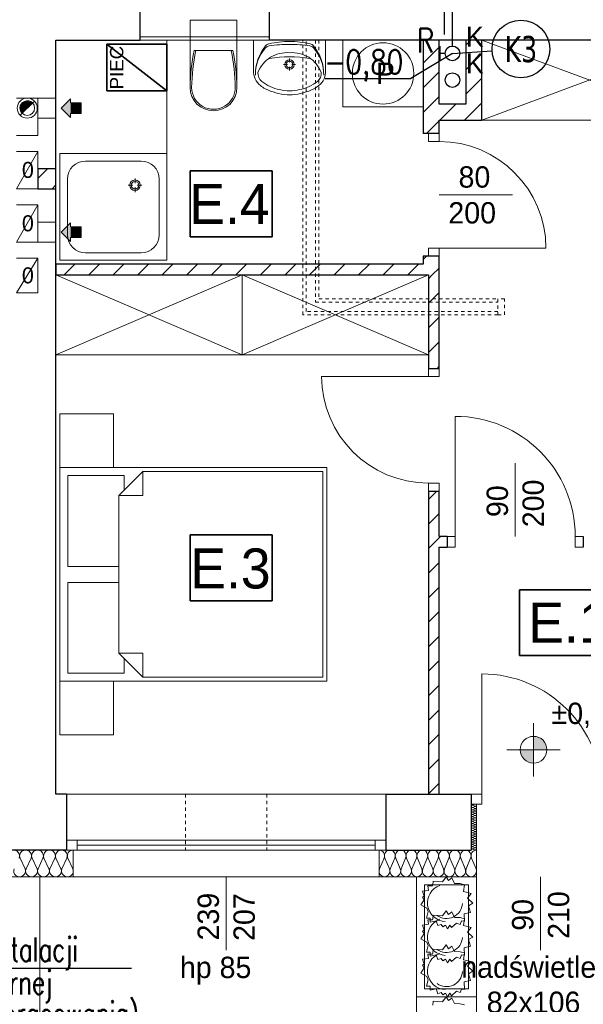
# Model space of a CAD drawing. Extents: x -220312 to -8310, y -91840 to 81907.
# Tile 99 of 128: x -120024 to -115802, y -11171 to -3792. Entities that reach past the tile are written whole.
import ezdxf
from ezdxf.enums import TextEntityAlignment as Align

# ---------------------------------------------------------------- set-up
doc = ezdxf.new("R2010")
doc.units = 0
doc.header["$MEASUREMENT"] = 0
doc.set_wipeout_variables(frame=1)
doc.linetypes.add('Hidden Line', pattern=[50, 25, -25])
doc.linetypes.add('Krawędzie ukryte', pattern=[150, 100, -50])
for name, color, linetype in [('#kan_san-op', 34, 'Continuous'), ('#opisy', 252, 'Continuous'), ('_opis', 3, 'Continuous')]:
    doc.layers.add(name, color=color, linetype=linetype)
for name, color, linetype, lineweight, true_color in [('Arch drzwi_Nr_Pióra__4', 7, 'Continuous', 9, 0x029e21), ('Arch obudowy GK_Nr_Pióra__9', 7, 'Continuous', 13, 0x3dad99), ('Arch ocieplenie_Nr_Pióra__22', 7, 'Continuous', 9, 0x7f7f7f), ('Arch okna_Nr_Pióra__4', 7, 'Continuous', 9, 0x029e21), ('arch wypelnienia_Nr_Pióra__89', 7, 'Continuous', 20, 0x71cebe), ('Arch wyposarzenie_Nr_Pióra__4', 7, 'Continuous', 9, 0x029e21), ('Arch wyposarzenie_Nr_Pióra__9', 7, 'Continuous', 13, 0x3dad99), ('Arch wyposazenie_Nr_Pióra__9', 7, 'Continuous', 13, 0x3dad99)]:
    doc.layers.add(name, color=color, linetype=linetype, lineweight=lineweight, true_color=true_color)
for name, color, linetype, lineweight in [('Arch IS_Nr_Pióra__52', 34, 'Continuous', 25), ('Arch kominy_Nr_Pióra__1', 7, 'Continuous', 25), ('Arch kominy_Nr_Pióra__10', 134, 'Continuous', 18), ('Arch kominy_Nr_Pióra__21', 7, 'Continuous', 9), ('Arch opisy_Nr_Pióra__21', 7, 'Continuous', 9), ('Arch schody_Nr_Pióra__21', 7, 'Continuous', 9), ('Arch wyburzenia_Nr_Pióra__46', 5, 'Continuous', 13), ('arch wypelnienia_Nr_Pióra__21', 7, 'Continuous', 9), ('Arch wyposazenie_Nr_Pióra__26', 5, 'Continuous', 35), ('Arch ściany nośne_Nr_Pióra__21', 7, 'Continuous', 9), ('Arch ściany nośne_Nr_Pióra__27', 7, 'Continuous', 30), ('Drzwi ArchiCAD_Nr_Pióra__27', 7, 'Continuous', 30), ('Drzwi ArchiCAD_Nr_Pióra__5', 7, 'Continuous', 13), ('INWENT OPISY_Nr_Pióra__52', 34, 'Continuous', 25), ('INWENT RZĘDNE_Nr_Pióra__21', 7, 'Continuous', 9), ('INWENT. DRZWI_Nr_Pióra__101', 8, 'Continuous', 13), ('INWENT.ŚCIANY_Nr_Pióra__1', 7, 'Continuous', 25), ('INWENT.ŚCIANY_Nr_Pióra__101', 8, 'Continuous', 13), ('Istniejące kominy_Nr_Pióra__5', 7, 'Continuous', 13), ('Istniejące stropy_Nr_Pióra__5', 7, 'Continuous', 13), ('PODKŁAD', 252, 'Continuous', 35)]:
    doc.layers.add(name, color=color, linetype=linetype, lineweight=lineweight)
doc.styles.add('GENERATED_STYLE_2', font='txt')
doc.styles.add('GENERATED_STYLE_4', font='txt')
doc.styles.add('GENERATED_STYLE_6', font='txt')
doc.styles.add('GENERATED_STYLE_8', font='arial.ttf')
doc.styles.add('GLOWNE', font='verdana.ttf')
doc.styles.add('ROMANS', font='romans.shx', dxfattribs={"width": 0.85, "height": 0.11})
pattern_1 = [(45, (0, 0), (-91.92388, 91.92388), [])]

# ---------------------------------------------------------------- blocks, each defined once
blk = doc.blocks.new('parter')
at = {"layer": 'Arch ściany nośne_Nr_Pióra__21', "linetype": 'Continuous'}
h = blk.add_hatch(dxfattribs=at)
h.set_pattern_fill('Common_Brick', color=252, style=0, pattern_type=2)
h.set_pattern_definition(pattern_1)
h.paths.add_polyline_path([(-178552.4, -4425.1), (-178552.4, -3945.1), (-178672.4, -3945.1), (-178672.4, -4545.1)], flags=0)
h = blk.add_hatch(dxfattribs=at)
h.set_pattern_fill('Common_Brick', color=252, style=0, pattern_type=2)
h.set_pattern_definition(pattern_1)
h.paths.add_polyline_path([(-178232.4, -4545.1), (-178232.4, -3945.1), (-178352.4, -3945.1), (-178352.4, -4425.1)], flags=0)
h = blk.add_hatch(dxfattribs=at)
h.set_pattern_fill('Common_Brick', color=252, style=0, pattern_type=2)
h.set_pattern_definition(pattern_1)
h.paths.add_polyline_path([(-178672.4, -4545.1), (-178232.4, -4545.1), (-178352.4, -4425.1), (-178552.4, -4425.1)], flags=0)
h = blk.add_hatch(dxfattribs=at)
h.set_pattern_fill('Common_Brick', color=252, style=0, pattern_type=2)
h.set_pattern_definition(pattern_1)
h.paths.add_polyline_path([(-178552.4, -4545.1), (-178672.4, -4545.1), (-178672.4, -4645.1), (-178632.4, -4645.1), (-178552.4, -4645.1)], flags=0)
h = blk.add_hatch(dxfattribs=at)
h.set_pattern_fill('Common_Brick', color=252, style=0, pattern_type=2)
h.set_pattern_definition(pattern_1)
h.paths.add_polyline_path([(-181422.4, -5060.1), (-181422.4, -4910.1), (-181557.4, -4910.1), (-181557.4, -5060.1)], flags=0)
h = blk.add_hatch(dxfattribs=at)
h.set_pattern_fill('Common_Brick', color=252, style=0, pattern_type=2)
h.set_pattern_definition(pattern_1)
h.paths.add_polyline_path([(-178672.4, -5705.1), (-178552.4, -5705.1), (-178552.4, -5565.1), (-178632.4, -5565.1), (-178672.4, -5565.1)], flags=0)
h = blk.add_hatch(dxfattribs=at)
h.set_pattern_fill('Common_Brick', color=252, style=0, pattern_type=2)
h.set_pattern_definition(pattern_1)
h.paths.add_polyline_path([(-178672.4, -5625.1), (-181422.4, -5625.1), (-181422.4, -5705.1), (-178672.4, -5705.1)], flags=0)
h = blk.add_hatch(dxfattribs=at)
h.set_pattern_fill('Common_Brick', color=252, style=0, pattern_type=2)
h.set_pattern_definition(pattern_1)
h.paths.add_polyline_path([(-178552.4, -5705.1), (-178632.4, -5705.1), (-178632.4, -6405.1), (-178552.4, -6405.1)], flags=0)
h = blk.add_hatch(dxfattribs=at)
h.set_pattern_fill('Common_Brick', color=252, style=0, pattern_type=2)
h.set_pattern_definition(pattern_1)
h.paths.add_polyline_path([(-178632.4, -7325.1), (-178632.4, -9595.1), (-178552.4, -9595.1), (-178552.4, -7325.1)], flags=0)
h = blk.add_hatch(dxfattribs=at)
h.set_pattern_fill('Common_Brick', color=252, style=0, pattern_type=2)
h.set_pattern_definition(pattern_1)
h.paths.add_polyline_path([(-178552.4, -7745.1), (-178492.4, -7745.1), (-178492.4, -7665.1), (-178552.4, -7665.1)], flags=0)
at = {"layer": 'INWENT RZĘDNE_Nr_Pióra__21', "linetype": 'Continuous'}
for points in [[(-177844.8, -9263), (-177744.8, -9263), (-177752.4, -9224.7), (-177774.1, -9192.3), (-177806.6, -9170.6), (-177844.8, -9163)], [(-177844.8, -9263), (-177944.8, -9263), (-177937.2, -9301.2), (-177915.5, -9333.7), (-177883.1, -9355.3), (-177844.8, -9363)]]:
    blk.add_hatch(color=252, dxfattribs=at).paths.add_polyline_path(points, flags=0)
at = {"color": 252}
for p, q in [((-180417.4, -5419.8), (-180417.4, -4925.7)), ((-180417.4, -4925.7), (-179801.8, -4925.7)), ((-179801.8, -4925.7), (-179801.8, -5419.8)), ((-179801.8, -5419.8), (-180417.4, -5419.8)), ((-180417.4, -8146.6), (-180417.4, -7652.5)), ((-180417.4, -7652.5), (-179801.8, -7652.5)), ((-179801.8, -7652.5), (-179801.8, -8146.6)), ((-177950.3, -8557.8), (-177950.3, -8063.7)), ((-177950.3, -8063.7), (-177334.8, -8063.7)), ((-179801.8, -8146.6), (-180417.4, -8146.6)), ((-177334.8, -8557.8), (-177950.3, -8557.8))]:
    blk.add_line(p, q, dxfattribs=at)
at = {"layer": 'Arch IS_Nr_Pióra__52', "color": 252, "linetype": 'Continuous'}
for centre in [(-178452.4, -4045.1), (-178452.4, -4245.1)]:
    blk.add_circle(centre, 55, dxfattribs=at)
at = {"layer": 'Arch kominy_Nr_Pióra__1', "color": 252, "linetype": 'Continuous'}
for points in [[(-181312.4, -4525.1), (-181382.4, -4455.1), (-181312.4, -4385.1)], [(-181232.4, -4495.1), (-181312.4, -4415.1), (-181232.4, -4415.1)], [(-181312.4, -4495.1), (-181312.4, -4415.1), (-181232.4, -4495.1)], [(-181312.4, -5455.1), (-181382.4, -5385.1), (-181312.4, -5315.1)], [(-181232.4, -5425.1), (-181312.4, -5345.1), (-181232.4, -5345.1)], [(-181312.4, -5425.1), (-181312.4, -5345.1), (-181232.4, -5425.1)]]:
    blk.add_solid(points, dxfattribs=at)
at = {"layer": 'Arch kominy_Nr_Pióra__21', "color": 252, "linetype": 'Continuous'}
for p, q in [((-181584.3, -4402.1), (-181690.4, -4508.2)), ((-181557.4, -4380.1), (-181422.4, -4380.1)), ((-181422.4, -4380.1), (-181422.4, -4530.1)), ((-181312.4, -4385.1), (-181382.4, -4455.1)), ((-181312.4, -4415.1), (-181312.4, -4385.1)), ((-181232.4, -4415.1), (-181312.4, -4415.1)), ((-181232.4, -4415.1), (-181232.4, -4495.1)), ((-181382.4, -4455.1), (-181312.4, -4525.1)), ((-181232.4, -4495.1), (-181312.4, -4495.1)), ((-181312.4, -4495.1), (-181312.4, -4525.1)), ((-181557.4, -4530.1), (-181422.4, -4530.1)), ((-181557.4, -5310.1), (-181422.4, -5310.1)), ((-181422.4, -5310.1), (-181422.4, -5460.1)), ((-181312.4, -5315.1), (-181382.4, -5385.1)), ((-181382.4, -5385.1), (-181312.4, -5455.1)), ((-181312.4, -5345.1), (-181312.4, -5315.1)), ((-181232.4, -5345.1), (-181312.4, -5345.1)), ((-181232.4, -5345.1), (-181232.4, -5425.1)), ((-181232.4, -5425.1), (-181312.4, -5425.1)), ((-181312.4, -5425.1), (-181312.4, -5455.1)), ((-181557.4, -5460.1), (-181422.4, -5460.1))]:
    blk.add_line(p, q, dxfattribs=at)
for radius in [75, 55]:
    blk.add_circle((-181637.4, -4455.1), radius, dxfattribs=at)
at = {"layer": 'Arch obudowy GK_Nr_Pióra__9', "color": 252, "linetype": 'Continuous'}
for p, q in [((-179822.4, -3920.1), (-180792.4, -3920.1)), ((-180792.4, -3945.1), (-179822.4, -3945.1))]:
    blk.add_line(p, q, dxfattribs=at)
at = {"layer": 'Arch ocieplenie_Nr_Pióra__22', "color": 252, "linetype": 'Continuous'}
for p, q in [((-178284.3, -9670.9), (-178300.5, -9678)), ((-178300.5, -9679.5), (-178284.3, -9686.7)), ((-178284.3, -9688.1), (-178300.5, -9695.3)), ((-178300.5, -9696.7), (-178284.3, -9703.9)), ((-178284.3, -9705.4), (-178300.5, -9712.5)), ((-178300.5, -9714), (-178284.3, -9721.2)), ((-178284.3, -9722.6), (-178300.5, -9729.8)), ((-178300.5, -9731.2), (-178284.3, -9738.4)), ((-178284.3, -9739.9), (-178300.5, -9747)), ((-178300.5, -9748.5), (-178284.3, -9755.7)), ((-178284.3, -9757.1), (-178300.5, -9764.3)), ((-178300.5, -9765.7), (-178284.3, -9772.9)), ((-178284.3, -9774.4), (-178300.5, -9781.5)), ((-178300.5, -9783), (-178284.3, -9790.2)), ((-178284.3, -9791.6), (-178300.5, -9798.8)), ((-178300.5, -9800.2), (-178284.3, -9807.4)), ((-178284.3, -9808.9), (-178300.5, -9816)), ((-178300.5, -9817.5), (-178284.3, -9824.7)), ((-178284.3, -9826.1), (-178300.5, -9833.3)), ((-178300.5, -9834.7), (-178284.3, -9841.9)), ((-178284.3, -9843.4), (-178300.5, -9850.5)), ((-178300.5, -9852), (-178284.3, -9859.2)), ((-178284.3, -9860.6), (-178300.5, -9867.8)), ((-178300.5, -9869.2), (-178284.3, -9876.4)), ((-178284.3, -9877.9), (-178300.5, -9885)), ((-178300.5, -9886.5), (-178284.3, -9893.7)), ((-178284.3, -9895.1), (-178300.5, -9902.3)), ((-178300.5, -9903.7), (-178284.3, -9910.9)), ((-178284.3, -9912.4), (-178300.5, -9919.5)), ((-178300.5, -9921), (-178284.3, -9928.2)), ((-178284.3, -9929.6), (-178300.5, -9936.8)), ((-178300.5, -9938.2), (-178284.3, -9945.4)), ((-178284.3, -9946.9), (-178300.5, -9954)), ((-178300.5, -9955.5), (-178284.3, -9962.7)), ((-178284.3, -9964.1), (-178300.5, -9971.3)), ((-178300.5, -9972.7), (-178284.3, -9979.9)), ((-178284.3, -9981.4), (-178300.5, -9988.5)), ((-178300.5, -9990), (-178284.3, -9997.2)), ((-178284.3, -9998.6), (-178300.5, -10005.8)), ((-178300.5, -10007.2), (-178284.3, -10014.4)), ((-181690.8, -10074.7), (-181653.6, -10155.6)), ((-181646.1, -10155.6), (-181608.9, -10074.7)), ((-181601.4, -10074.7), (-181564.3, -10155.6)), ((-181556.8, -10155.6), (-181519.6, -10074.7)), ((-181512.1, -10074.7), (-181474.9, -10155.6)), ((-181467.4, -10155.6), (-181430.2, -10074.7)), ((-181422.7, -10074.7), (-181385.5, -10155.6)), ((-181378, -10155.6), (-181340.8, -10074.7)), ((-181333.3, -10074.7), (-181296.1, -10155.6)), ((-178999, -10155.6), (-178965.2, -10074.7)), ((-178958.4, -10074.7), (-178924.7, -10155.6)), ((-178917.9, -10155.6), (-178884.1, -10074.7)), ((-178877.3, -10074.7), (-178843.6, -10155.6)), ((-178836.8, -10155.6), (-178803, -10074.7)), ((-178796.2, -10074.7), (-178762.5, -10155.6)), ((-178755.6, -10155.6), (-178721.9, -10074.7)), ((-178715.1, -10074.7), (-178681.3, -10155.6)), ((-178674.5, -10155.6), (-178640.8, -10074.7)), ((-178634, -10074.7), (-178600.2, -10155.6)), ((-178593.4, -10155.6), (-178559.7, -10074.7)), ((-178552.9, -10074.7), (-178519.1, -10155.6)), ((-178512.3, -10155.6), (-178478.6, -10074.7)), ((-178471.8, -10074.7), (-178438, -10155.6)), ((-178431.2, -10155.6), (-178397.5, -10074.7)), ((-178390.6, -10074.7), (-178356.9, -10155.6)), ((-178350.1, -10155.6), (-178316.3, -10074.7)), ((-178309.5, -10074.7), (-178275.8, -10155.6))]:
    blk.add_line(p, q, dxfattribs=at)
for centre, major_axis, ratio, start_param, end_param in [((-178303.9, -9687.4), (0, -8.62), 0.98635, 2.7288, 6.695979), ((-178303.9, -9704.6), (0, -8.62), 0.98635, 2.7288, 6.695979), ((-178303.9, -9721.9), (0, -8.62), 0.98635, 2.7288, 6.695979), ((-178303.9, -9739.1), (0, -8.62), 0.98635, 2.7288, 6.695979), ((-178303.9, -9670.1), (0, -8.62), 0.98635, 4.712389, 6.695979), ((-178280.9, -9678.8), (0, -8.62), 0.98635, 5.870392, 9.837571), ((-178280.9, -9696), (0, -8.62), 0.98635, 5.870392, 9.837571), ((-178280.9, -9713.3), (0, -8.62), 0.98635, 5.870392, 9.837571), ((-178280.9, -9730.5), (0, -8.62), 0.98635, 5.870392, 9.837571), ((-178280.9, -9747.8), (0, -8.62), 0.98635, 5.870392, 9.837571), ((-178303.9, -9756.4), (0, -8.62), 0.98635, 2.7288, 6.695979), ((-178303.9, -9773.6), (0, -8.62), 0.98635, 2.7288, 6.695979), ((-178303.9, -9790.9), (0, -8.62), 0.98635, 2.7288, 6.695979), ((-178303.9, -9808.1), (0, -8.62), 0.98635, 2.7288, 6.695979), ((-178280.9, -9765), (0, -8.62), 0.98635, 5.870392, 9.837571), ((-178280.9, -9782.3), (0, -8.62), 0.98635, 5.870392, 9.837571), ((-178280.9, -9799.5), (0, -8.62), 0.98635, 5.870392, 9.837571), ((-178280.9, -9816.8), (0, -8.62), 0.98635, 5.870392, 9.837571), ((-178303.9, -9825.4), (0, -8.62), 0.98635, 2.7288, 6.695979), ((-178303.9, -9842.6), (0, -8.62), 0.98635, 2.7288, 6.695979), ((-178303.9, -9859.9), (0, -8.62), 0.98635, 2.7288, 6.695979), ((-178303.9, -9877.1), (0, -8.62), 0.98635, 2.7288, 6.695979), ((-178303.9, -9894.4), (0, -8.62), 0.98635, 2.7288, 6.695979), ((-178280.9, -9834), (0, -8.62), 0.98635, 5.870392, 9.837571), ((-178280.9, -9851.3), (0, -8.62), 0.98635, 5.870392, 9.837571), ((-178280.9, -9868.5), (0, -8.62), 0.98635, 5.870392, 9.837571), ((-178280.9, -9885.8), (0, -8.62), 0.98635, 5.870392, 9.837571), ((-178303.9, -9911.6), (0, -8.62), 0.98635, 2.7288, 6.695979), ((-178303.9, -9928.9), (0, -8.62), 0.98635, 2.7288, 6.695979), ((-178303.9, -9946.1), (0, -8.62), 0.98635, 2.7288, 6.695979), ((-178303.9, -9963.4), (0, -8.62), 0.98635, 2.7288, 6.695979), ((-178280.9, -9903), (0, -8.62), 0.98635, 5.870392, 9.837571), ((-178280.9, -9920.3), (0, -8.62), 0.98635, 5.870392, 9.837571), ((-178280.9, -9937.5), (0, -8.62), 0.98635, 5.870392, 9.837571), ((-178280.9, -9954.8), (0, -8.62), 0.98635, 5.870392, 9.837571), ((-181739.3, -10057.7), (44.7, 0), 0.951846, 5.870392, 9.837571), ((-181649.9, -10057.7), (44.7, 0), 0.951846, 5.870392, 9.837571), ((-181560.5, -10057.7), (44.7, 0), 0.951846, 5.870392, 9.837571), ((-181471.1, -10057.7), (44.7, 0), 0.951846, 5.870392, 9.837571), ((-181381.8, -10057.7), (44.7, 0), 0.951846, 5.870392, 9.837571), ((-181292.4, -10057.7), (44.7, 0), 0.951846, 1.570796, 3.554385), ((-179002.4, -10057.7), (0, 42.5), 0.953449, 4.299596, 6.283185), ((-178921.3, -10057.7), (0, 42.5), 0.953449, 4.299595, 8.266774), ((-178840.2, -10057.7), (0, 42.5), 0.953449, 4.299595, 8.266774), ((-178759, -10057.7), (0, 42.5), 0.953449, 4.299595, 8.266774), ((-178677.9, -10057.7), (0, 42.5), 0.953449, 4.299595, 8.266774), ((-178596.8, -10057.7), (0, 42.5), 0.953449, 4.299595, 8.266774), ((-178515.7, -10057.7), (0, 42.5), 0.953449, 4.299595, 8.266774), ((-178434.6, -10057.7), (0, 42.5), 0.953449, 4.299595, 8.266774), ((-178353.5, -10057.7), (0, 42.5), 0.953449, 4.299595, 8.266774), ((-178272.4, -10057.7), (0, 42.5), 0.953449, 0, 1.983589), ((-178303.9, -9980.6), (0, -8.62), 0.98635, 2.7288, 6.695979), ((-178303.9, -9997.9), (0, -8.62), 0.98635, 2.7288, 6.695979), ((-178303.9, -10015.1), (0, -8.62), 0.98635, 2.7288, 4.712389), ((-178280.9, -9972), (0, -8.62), 0.98635, 5.870392, 9.837571), ((-178280.9, -9989.3), (0, -8.62), 0.98635, 5.870392, 9.837571), ((-178280.9, -10006.5), (0, -8.62), 0.98635, 5.870392, 9.837571), ((-181694.6, -10172.6), (44.7, 0), 0.951846, 2.728799, 6.695979), ((-181605.2, -10172.6), (44.7, 0), 0.951846, 2.728799, 6.695979), ((-181515.8, -10172.6), (44.7, 0), 0.951846, 2.728799, 6.695979), ((-181426.4, -10172.6), (44.7, 0), 0.951846, 2.728799, 6.695979), ((-181337.1, -10172.6), (44.7, 0), 0.951846, 2.728799, 6.695979), ((-178961.8, -10172.6), (0, 42.5), 0.953449, 1.158003, 5.125183), ((-178880.7, -10172.6), (0, 42.5), 0.953449, 1.158003, 5.125183), ((-178799.6, -10172.6), (0, 42.5), 0.953449, 1.158003, 5.125183), ((-178718.5, -10172.6), (0, 42.5), 0.953449, 1.158003, 5.125183), ((-178637.4, -10172.6), (0, 42.5), 0.953449, 1.158003, 5.125183), ((-178556.3, -10172.6), (0, 42.5), 0.953449, 1.158003, 5.125183), ((-178475.2, -10172.6), (0, 42.5), 0.953449, 1.158003, 5.125183), ((-178394, -10172.6), (0, 42.5), 0.953449, 1.158003, 5.125183), ((-178312.9, -10172.6), (0, 42.5), 0.953449, 1.158003, 5.125183)]:
    blk.add_ellipse(centre, major_axis=major_axis, ratio=ratio, start_param=start_param, end_param=end_param, dxfattribs=at)
at = {"layer": 'Arch okna_Nr_Pióra__4', "color": 252, "linetype": 'Continuous'}
for p, q in [((-178002.4, -5105.1), (-178552.4, -5105.1)), ((-177982.4, -7665.1), (-177982.4, -7115.1)), ((-178232.4, -9595.1), (-178232.4, -8695.1)), ((-181342.4, -9595.1), (-178952.4, -9595.1)), ((-178312.4, -9595.1), (-178232.4, -9595.1)), ((-178232.4, -9595.1), (-178232.4, -9670.1)), ((-178312.4, -9670.1), (-178232.4, -9670.1)), ((-181342.4, -9940.1), (-178952.4, -9940.1)), ((-181262.4, -9940.1), (-181262.4, -10015.1)), ((-179032.4, -9940.1), (-179032.4, -10015.1)), ((-181342.4, -10015.1), (-178952.4, -10015.1)), ((-181262.4, -9977.6), (-179032.4, -9977.6)), ((-181292.4, -10215.1), (-179002.4, -10215.1)), ((-180147.4, -10215.1), (-180147.4, -10765.1)), ((-177792.4, -10215.1), (-177792.4, -10765.1))]:
    blk.add_line(p, q, dxfattribs=at)
blk.add_arc((-178232.4, -9595.1), 900, 0, 90, dxfattribs=at)
at = {"layer": 'Arch opisy_Nr_Pióra__21', "color": 252, "linetype": 'Continuous'}
for p, q in [((-180417.4, -5419.8), (-180417.4, -4925.7)), ((-180417.4, -4925.7), (-179801.8, -4925.7)), ((-179801.8, -4925.7), (-179801.8, -5419.8)), ((-179801.8, -5419.8), (-180417.4, -5419.8)), ((-180417.4, -8146.6), (-180417.4, -7652.5)), ((-180417.4, -7652.5), (-179801.8, -7652.5)), ((-179801.8, -7652.5), (-179801.8, -8146.6)), ((-177950.3, -8557.8), (-177950.3, -8063.7)), ((-177950.3, -8063.7), (-177334.8, -8063.7)), ((-179801.8, -8146.6), (-180417.4, -8146.6)), ((-177334.8, -8557.8), (-177950.3, -8557.8))]:
    blk.add_line(p, q, dxfattribs=at)
at = {"layer": 'Arch schody_Nr_Pióra__21', "color": 252, "linetype": 'Continuous'}
for p, q in [((-181542.4, -10215.1), (-181542.4, -17665.1)), ((-178272.4, -10215.2), (-178722.4, -10215.2)), ((-178722.4, -10215.2), (-178722.4, -11115.2)), ((-178272.4, -11115.2), (-178272.4, -10215.2)), ((-178662.4, -10275.2), (-178662.4, -11055.2)), ((-178332.4, -10275.2), (-178662.4, -10275.2)), ((-178332.4, -11055.2), (-178332.4, -10275.2)), ((-178662.4, -11055.2), (-178332.4, -11055.2)), ((-178272.4, -11115.2), (-178722.4, -11115.2)), ((-178272.4, -11115.2), (-178722.4, -11115.2)), ((-178722.4, -11115.2), (-178722.4, -12015.2)), ((-178272.4, -12015.2), (-178272.4, -11115.2))]:
    blk.add_line(p, q, dxfattribs=at)
at = {"layer": 'Arch wyburzenia_Nr_Pióra__46', "color": 252, "linetype": 'Continuous'}
for p, q in [((-178272.4, -10215.1), (-178272.4, -9670.1)), ((-181292.4, -10215.1), (-181292.4, -10015.1)), ((-179002.4, -10015.1), (-179002.4, -10215.1)), ((-182007.4, -10215.1), (-181292.4, -10215.1)), ((-179002.4, -10215.1), (-178272.4, -10215.1))]:
    blk.add_line(p, q, dxfattribs=at)
at = {"layer": 'arch wypelnienia_Nr_Pióra__21', "color": 252, "linetype": 'Continuous'}
blk.add_line((-181676.3, -4494), (-181598.5, -4416.3), dxfattribs=at)
for start, end in [(45, 180), (180, 225)]:
    blk.add_arc((-181637.4, -4455.1), 55, start, end, dxfattribs=at)
at = {"layer": 'arch wypelnienia_Nr_Pióra__89', "color": 252, "linetype": 'Continuous'}
for points in [[(-181676.3, -4494), (-181688.2, -4445), (-181676.3, -4416.3)], [(-181637.4, -4455.1), (-181676.3, -4416.3), (-181637.4, -4400.1)], [(-181676.3, -4494), (-181676.3, -4416.3), (-181637.4, -4455.1)], [(-181637.4, -4455.1), (-181637.4, -4400.1), (-181598.5, -4416.3)], [(-181688.2, -4476.2), (-181692.4, -4455.1), (-181688.2, -4445)], [(-181688.2, -4476.2), (-181688.2, -4445), (-181676.3, -4494)]]:
    blk.add_solid(points, dxfattribs=at)
at = {"layer": 'Arch wyposarzenie_Nr_Pióra__4', "color": 252, "linetype": 'Continuous'}
for p, q in [((-178600.5, -10276.7), (-178596.5, -10247.6)), ((-178596.5, -10247.6), (-178526.3, -10253.3)), ((-178526.3, -10253.3), (-178498.5, -10215.2)), ((-178498.5, -10215.2), (-178481.8, -10243.5)), ((-178481.8, -10243.5), (-178458.2, -10224)), ((-178458.2, -10224), (-178436.7, -10265.4)), ((-178676.8, -10323.2), (-178632.2, -10317.2)), ((-178664.9, -10360.6), (-178676.8, -10323.2)), ((-178637.2, -10284), (-178600.9, -10283.6)), ((-178632.2, -10317.2), (-178637.2, -10284)), ((-178600.9, -10283.6), (-178600.5, -10276.7)), ((-178436.7, -10265.4), (-178395.4, -10266.7)), ((-178395.4, -10266.7), (-178363.2, -10275.5)), ((-178363.2, -10275.5), (-178370.4, -10326.6)), ((-178370.4, -10326.6), (-178313.2, -10340)), ((-178688.3, -10426.2), (-178664.6, -10387)), ((-178677.3, -10368.2), (-178664.9, -10360.6)), ((-178664.6, -10387), (-178677.3, -10368.2)), ((-178313.2, -10340), (-178340.8, -10374.6)), ((-178340.8, -10374.6), (-178299, -10412.8)), ((-178643.6, -10451.6), (-178688.3, -10426.2)), ((-178647.3, -10524.7), (-178634.2, -10475.9)), ((-178634.2, -10475.9), (-178643.6, -10451.6)), ((-178526.3, -10507.8), (-178498.5, -10469.6)), ((-178498.5, -10469.6), (-178481.8, -10497.9)), ((-178299, -10412.8), (-178332.4, -10432)), ((-178332.4, -10432), (-178316.3, -10481.9)), ((-178618.6, -10525.4), (-178647.3, -10524.7)), ((-178637.2, -10538.4), (-178600.9, -10538.1)), ((-178632.2, -10571.6), (-178637.2, -10538.4)), ((-178619.2, -10555.2), (-178618.6, -10525.4)), ((-178574.9, -10545.4), (-178619.2, -10555.2)), ((-178600.9, -10538.1), (-178600.5, -10531.2)), ((-178600.5, -10531.2), (-178596.5, -10502.1)), ((-178596.5, -10502.1), (-178526.3, -10507.8)), ((-178563.1, -10580.7), (-178574.9, -10545.4)), ((-178481.8, -10497.9), (-178458.2, -10478.5)), ((-178458.2, -10478.5), (-178436.7, -10519.9)), ((-178436.7, -10519.9), (-178395.4, -10521.2)), ((-178385.8, -10545.9), (-178395.7, -10572.6)), ((-178395.4, -10521.2), (-178363.2, -10530)), ((-178362.6, -10549), (-178385.8, -10545.9)), ((-178363.2, -10530), (-178370.4, -10581)), ((-178316.3, -10481.9), (-178363.9, -10492.5)), ((-178363.9, -10492.5), (-178362.6, -10549)), ((-178677.3, -10622.7), (-178664.9, -10615.1)), ((-178664.6, -10641.5), (-178677.3, -10622.7)), ((-178676.8, -10577.6), (-178632.2, -10571.6)), ((-178664.9, -10615.1), (-178676.8, -10577.6)), ((-178536.5, -10572.7), (-178563.1, -10580.7)), ((-178525.4, -10590.2), (-178536.5, -10572.7)), ((-178505.2, -10577.9), (-178525.4, -10590.2)), ((-178489.7, -10604.6), (-178505.2, -10577.9)), ((-178471.6, -10577.7), (-178489.7, -10604.6)), ((-178458.6, -10596.5), (-178471.6, -10577.7)), ((-178422.4, -10563.2), (-178458.6, -10596.5)), ((-178395.7, -10572.6), (-178422.4, -10563.2)), ((-178370.4, -10581), (-178313.2, -10594.4)), ((-178313.2, -10594.4), (-178340.8, -10629.1)), ((-178688.3, -10680.6), (-178664.6, -10641.5)), ((-178643.6, -10706), (-178688.3, -10680.6)), ((-178340.8, -10629.1), (-178299, -10667.3)), ((-178299, -10667.3), (-178332.4, -10686.4)), ((-178332.4, -10686.4), (-178316.3, -10736.3)), ((-178647.3, -10779.2), (-178634.2, -10730.4)), ((-178634.2, -10730.4), (-178643.6, -10706)), ((-178600.5, -10787.3), (-178596.5, -10758.1)), ((-178596.5, -10758.1), (-178526.3, -10763.9)), ((-178526.3, -10763.9), (-178498.5, -10725.7)), ((-178498.5, -10725.7), (-178481.8, -10754)), ((-178481.8, -10754), (-178458.2, -10734.5)), ((-178458.2, -10734.5), (-178436.7, -10776)), ((-178316.3, -10736.3), (-178363.9, -10746.9)), ((-178363.9, -10746.9), (-178362.6, -10803.4)), ((-178676.8, -10833.7), (-178632.2, -10827.7)), ((-178664.9, -10871.2), (-178676.8, -10833.7)), ((-178618.6, -10779.9), (-178647.3, -10779.2)), ((-178637.2, -10794.5), (-178600.9, -10794.2)), ((-178632.2, -10827.7), (-178637.2, -10794.5)), ((-178619.2, -10809.6), (-178618.6, -10779.9)), ((-178574.9, -10799.9), (-178619.2, -10809.6)), ((-178600.9, -10794.2), (-178600.5, -10787.3)), ((-178563.1, -10835.2), (-178574.9, -10799.9)), ((-178536.5, -10827.2), (-178563.1, -10835.2)), ((-178525.4, -10844.7), (-178536.5, -10827.2)), ((-178505.2, -10832.3), (-178525.4, -10844.7)), ((-178489.7, -10859.1), (-178505.2, -10832.3)), ((-178471.6, -10832.2), (-178489.7, -10859.1)), ((-178458.6, -10851), (-178471.6, -10832.2)), ((-178422.4, -10817.6), (-178458.6, -10851)), ((-178436.7, -10776), (-178395.4, -10777.3)), ((-178395.7, -10827.1), (-178422.4, -10817.6)), ((-178385.8, -10800.3), (-178395.7, -10827.1)), ((-178395.4, -10777.3), (-178363.2, -10786)), ((-178362.6, -10803.4), (-178385.8, -10800.3)), ((-178363.2, -10786), (-178370.4, -10837.1)), ((-178370.4, -10837.1), (-178313.2, -10850.5)), ((-178688.3, -10936.7), (-178664.6, -10897.6)), ((-178677.3, -10878.8), (-178664.9, -10871.2)), ((-178664.6, -10897.6), (-178677.3, -10878.8)), ((-178313.2, -10850.5), (-178340.8, -10885.2)), ((-178340.8, -10885.2), (-178299, -10923.3)), ((-178643.6, -10962.1), (-178688.3, -10936.7)), ((-178647.3, -11035.3), (-178634.2, -10986.4)), ((-178634.2, -10986.4), (-178643.6, -10962.1)), ((-178316.3, -10992.4), (-178363.9, -11003)), ((-178299, -10923.3), (-178332.4, -10942.5)), ((-178332.4, -10942.5), (-178316.3, -10992.4)), ((-178618.6, -11036), (-178647.3, -11035.3)), ((-178619.2, -11065.7), (-178618.6, -11036)), ((-178574.9, -11056), (-178619.2, -11065.7)), ((-178563.1, -11091.2), (-178574.9, -11056)), ((-178385.8, -11056.4), (-178395.7, -11083.2)), ((-178362.6, -11059.5), (-178385.8, -11056.4)), ((-178363.9, -11003), (-178362.6, -11059.5)), ((-178536.5, -11083.3), (-178563.1, -11091.2)), ((-178525.4, -11100.8), (-178536.5, -11083.3)), ((-178526.3, -11153.3), (-178498.5, -11115.2)), ((-178505.2, -11088.4), (-178525.4, -11100.8)), ((-178489.7, -11115.2), (-178505.2, -11088.4)), ((-178498.5, -11115.2), (-178481.8, -11143.5)), ((-178471.6, -11088.3), (-178489.7, -11115.2)), ((-178481.8, -11143.5), (-178458.2, -11124)), ((-178458.6, -11107.1), (-178471.6, -11088.3)), ((-178422.4, -11073.7), (-178458.6, -11107.1)), ((-178458.2, -11124), (-178436.7, -11165.4)), ((-178395.7, -11083.2), (-178422.4, -11073.7)), ((-178600.5, -11176.7), (-178596.5, -11147.6)), ((-178596.5, -11147.6), (-178526.3, -11153.3)), ((-178436.7, -11165.4), (-178395.4, -11166.7)), ((-178395.4, -11166.7), (-178363.2, -11175.5))]:
    blk.add_line(p, q, dxfattribs=at)
for centre, major_axis, start_param, end_param in [((-178497.4, -10410.7), (142.6, 0), 1.927535, 4.652962), ((-178497.4, -10410.7), (119.4, 0), 4.078423, 6.243896), ((-178497.4, -10665.2), (142.6, 0), 1.927535, 4.652962), ((-178497.4, -10665.2), (119.4, 0), 4.078423, 6.243896), ((-178497.4, -10921.2), (142.6, 0), 1.927535, 4.652962), ((-178497.4, -10921.2), (119.4, 0), 4.078423, 6.243896)]:
    blk.add_ellipse(centre, major_axis=major_axis, ratio=0.982005, start_param=start_param, end_param=end_param, dxfattribs=at)
at = {"layer": 'Arch wyposarzenie_Nr_Pióra__9', "color": 252, "linetype": 'Continuous'}
for p, q in [((-180592.4, -5595.1), (-180592.4, -3945.1)), ((-179402.5, -3945.1), (-179942.5, -3945.1)), ((-179942.5, -3945.1), (-179942.5, -4173.6)), ((-179757.6, -3945.1), (-179587.4, -3945.1)), ((-179402.5, -3945.1), (-179402.5, -4173.6)), ((-179717.9, -4128.5), (-179689.1, -4128.5)), ((-179672.4, -4083), (-179672.4, -4111.8)), ((-179655.7, -4128.5), (-179626.9, -4128.5)), ((-179672.4, -4145.1), (-179672.4, -4174)), ((-181392.4, -4795.1), (-180592.4, -4795.1)), ((-181392.4, -5595.1), (-181392.4, -4795.1)), ((-180592.4, -5595.1), (-180592.4, -4795.1)), ((-181201.1, -4851.4), (-180783.6, -4851.4)), ((-181336.1, -5403.9), (-181336.1, -4986.4)), ((-180830.2, -5017.4), (-180830.2, -4981.8)), ((-180648.6, -5403.9), (-180648.6, -4986.4)), ((-180845.7, -5033), (-180881.3, -5033)), ((-180830.2, -5084.1), (-180830.2, -5048.5)), ((-180779, -5033), (-180814.6, -5033)), ((-181392.4, -5595.1), (-180592.4, -5595.1)), ((-181201.1, -5538.9), (-180783.6, -5538.9))]:
    blk.add_line(p, q, dxfattribs=at)
for centre, radius in [((-178972.4, -4195.1), 230), ((-179672.4, -4128.5), 35), ((-179672.4, -4128.5), 25), ((-180830.2, -5033), 39.4), ((-180830.2, -5033), 28.1)]:
    blk.add_circle(centre, radius, dxfattribs=at)
for centre, radius, start, end in [((-179817.1, -4016.7), 45, 102.77149, 140.74225), ((-179677.6, -4632), 675.9, 89.56719, 102.77149), ((-179666, -5131.2), 1153.8, 90.32245, 97.90792), ((-179666.7, -4632), 675.9, 77.30598, 90.51028), ((-179677.7, -5131.3), 1153.8, 82.16955, 89.75502), ((-179528.1, -4016.5), 45, 39.33522, 77.30598), ((-179588.9, -4203.1), 339.6, 140.74225, 180.98472), ((-179623.4, -4205), 305.1, 138.60196, 180.75418), ((-179818.6, -4033), 45, 97.90792, 138.60197), ((-179691.8, -4280.1), 240.6, 85.39402, 121.05606), ((-179653.2, -4280.1), 240.6, 58.94394, 94.60598), ((-179526.6, -4032.8), 45, 41.47551, 82.16955), ((-179756, -4203.3), 339.6, 359.09275, 39.33522), ((-179721.5, -4205), 305.1, 359.32329, 41.47551), ((-179685.4, -4276.2), 240.7, 122.84422, 158.44807), ((-179672.4, -5055.9), 984.9, 81.17345, 98.82043), ((-179659.6, -4276.2), 240.7, 21.55193, 57.15578), ((-179805.3, -4179.5), 137.4, 177.54482, 231.25458), ((-179828.5, -4193.3), 80.9, 176.06939, 229.19839), ((-179516.5, -4193.3), 80.9, 310.80161, 3.93061), ((-179539.7, -4179.5), 137.4, 308.74542, 2.45518), ((-179695.9, -4027.8), 293, 230.71494, 260.00224), ((-179649.1, -4027.8), 293, 279.99776, 309.28506), ((-179758.2, -4120.6), 212.8, 231.31519, 242.84286), ((-179658.8, -3911.5), 444.2, 243.7403, 265.79476), ((-179672.5, -4008.5), 316.7, 256.43339, 283.56661), ((-179686.2, -3911.5), 444.2, 274.20524, 296.2597), ((-179586.7, -4120.6), 212.8, 297.15714, 308.68481), ((-179672.5, -4085.2), 270, 265.98758, 274.01242), ((-181201.1, -4986.4), 135, 90, 180), ((-180783.6, -4986.4), 135, 0, 90), ((-181201.1, -5403.9), 135, 180, 270), ((-180783.6, -5403.9), 135, 270, 0)]:
    blk.add_arc(centre, radius, start, end, dxfattribs=at)
at = {"layer": 'Arch wyposazenie_Nr_Pióra__26', "color": 252, "linetype": 'Continuous'}
for p, q in [((-181042.4, -3975.1), (-180592.4, -4325.1)), ((-181042.4, -3975.1), (-180592.4, -3975.1)), ((-181042.4, -4325.1), (-181042.4, -3975.1)), ((-180592.4, -3975.1), (-180592.4, -4325.1)), ((-180592.4, -4325.1), (-181042.4, -4325.1))]:
    blk.add_line(p, q, dxfattribs=at)
at = {"layer": 'Arch wyposazenie_Nr_Pióra__9', "color": 252, "linetype": 'Continuous'}
for p, q in [((-180067.4, -3795.1), (-180417.4, -3795.1)), ((-180417.4, -3945.1), (-180417.4, -3795.1)), ((-180067.4, -3945.1), (-180067.4, -3795.1)), ((-180067.4, -3945.1), (-180417.4, -3945.1)), ((-180417.4, -4301.3), (-180417.4, -3945.1)), ((-180067.4, -4301.3), (-180067.4, -3945.1)), ((-179272.4, -3945.1), (-179272.4, -4445.1)), ((-178672.4, -3945.1), (-179272.4, -3945.1)), ((-178672.4, -4445.1), (-178672.4, -3945.1)), ((-176622.4, -4545.1), (-178232.4, -3945.1)), ((-178232.4, -4545.1), (-176622.4, -3945.1)), ((-180387.2, -4022.9), (-180097.6, -4022.9)), ((-179272.4, -4445.1), (-178672.4, -4445.1)), ((-178232.4, -4545.1), (-176622.4, -4545.1)), ((-180027.4, -6305.1), (-181422.4, -5705.1)), ((-181422.4, -6305.1), (-180027.4, -5705.1)), ((-180027.4, -5705.1), (-180027.4, -6305.1)), ((-180027.4, -5705.1), (-180027.4, -6305.1)), ((-180027.4, -6305.1), (-178632.4, -5705.1)), ((-178632.4, -6305.1), (-180027.4, -5705.1)), ((-180027.4, -6305.1), (-181422.4, -6305.1)), ((-180027.4, -6305.1), (-178632.4, -6305.1)), ((-181392.4, -6745.1), (-181392.4, -7148.9)), ((-180992.4, -6745.1), (-181392.4, -6745.1)), ((-180992.4, -7148.9), (-180992.4, -6745.1)), ((-181392.4, -7148.9), (-180992.4, -7148.9)), ((-181392.4, -7148.9), (-179392.4, -7148.9)), ((-181392.4, -7148.9), (-181392.4, -8748.9)), ((-179392.4, -7148.9), (-179392.4, -8748.9)), ((-181332.4, -7208.9), (-180912.4, -7208.9)), ((-181332.4, -7888.9), (-181332.4, -7208.9)), ((-180952.4, -7358.9), (-180772.4, -7178.9)), ((-180912.4, -7208.9), (-180912.4, -7318.9)), ((-180772.4, -7178.9), (-180772.4, -7358.9)), ((-180772.4, -7178.9), (-179422.4, -7178.9)), ((-179422.4, -7178.9), (-179422.4, -7948.9)), ((-180912.4, -7318.9), (-180952.4, -7358.9)), ((-180952.4, -7358.9), (-180952.4, -7888.9)), ((-180952.4, -7948.9), (-180952.4, -7358.9)), ((-180952.4, -7358.9), (-180772.4, -7358.9)), ((-180952.4, -7888.9), (-181332.4, -7888.9)), ((-180952.4, -8538.9), (-180952.4, -7948.9)), ((-179422.4, -7948.9), (-179422.4, -8718.9)), ((-181332.4, -8008.9), (-180952.4, -8008.9)), ((-181332.4, -8688.9), (-181332.4, -8008.9)), ((-180952.4, -8008.9), (-180952.4, -8538.9)), ((-180952.4, -8538.9), (-180912.4, -8578.9)), ((-180772.4, -8718.9), (-180952.4, -8538.9)), ((-180952.4, -8538.9), (-180772.4, -8538.9)), ((-180772.4, -8718.9), (-180772.4, -8538.9)), ((-180912.4, -8578.9), (-180912.4, -8688.9)), ((-180912.4, -8688.9), (-181332.4, -8688.9)), ((-181392.4, -9152.7), (-181392.4, -8748.9)), ((-181392.4, -8748.9), (-180992.4, -8748.9)), ((-179392.4, -8748.9), (-181392.4, -8748.9)), ((-180992.4, -8748.9), (-180992.4, -9152.7)), ((-179422.4, -8718.9), (-180772.4, -8718.9)), ((-180992.4, -9152.7), (-181392.4, -9152.7))]:
    blk.add_line(p, q, dxfattribs=at)
for centre, major_axis, start_param, end_param in [((-178916.2, -4321.3), (1501.3, 0), 2.940225, 3.128195), ((-178916.2, -4321.3), (1489.9, 0), 2.938667, 3.128195), ((-181568.6, -4321.3), (1489.9, 0), 0.013398, 0.202926), ((-181568.6, -4321.3), (1501.3, 0), 0.013398, 0.201367), ((-180242.4, -4301.3), (175, 0), 3.141593, 6.283185), ((-180242.4, -4301.3), (163.6, 0), 3.141593, 6.298351)]:
    blk.add_ellipse(centre, major_axis=major_axis, ratio=0.99359, start_param=start_param, end_param=end_param, dxfattribs=at)
at = {"layer": 'Arch ściany nośne_Nr_Pióra__27', "color": 252, "linetype": 'Continuous'}
for p, q in [((-178672.4, -3945.1), (-178672.4, -4545.1)), ((-178552.4, -3945.1), (-178672.4, -3945.1)), ((-178552.4, -4425.1), (-178552.4, -3945.1)), ((-178352.4, -3945.1), (-178352.4, -4425.1)), ((-178232.4, -3945.1), (-178352.4, -3945.1)), ((-178232.4, -4545.1), (-178232.4, -3945.1)), ((-178352.4, -4425.1), (-178552.4, -4425.1)), ((-178672.4, -4545.1), (-178672.4, -4645.1)), ((-178552.4, -4545.1), (-178232.4, -4545.1)), ((-178552.4, -4645.1), (-178552.4, -4545.1)), ((-178632.4, -4645.1), (-178672.4, -4645.1)), ((-178552.4, -4645.1), (-178632.4, -4645.1)), ((-181557.4, -4910.1), (-181557.4, -5060.1)), ((-181422.4, -4910.1), (-181557.4, -4910.1)), ((-181422.4, -5060.1), (-181422.4, -4910.1)), ((-181557.4, -5060.1), (-181422.4, -5060.1)), ((-178672.4, -5565.1), (-178672.4, -5625.1)), ((-178632.4, -5565.1), (-178672.4, -5565.1)), ((-178552.4, -5565.1), (-178632.4, -5565.1)), ((-178552.4, -5705.1), (-178552.4, -5565.1)), ((-181422.4, -5625.1), (-181422.4, -5705.1)), ((-178672.4, -5625.1), (-181422.4, -5625.1)), ((-181422.4, -5705.1), (-178672.4, -5705.1)), ((-178672.4, -5705.1), (-178632.4, -5705.1)), ((-178632.4, -5705.1), (-178632.4, -6405.1)), ((-178552.4, -6405.1), (-178552.4, -5705.1)), ((-178632.4, -6405.1), (-178552.4, -6405.1)), ((-178632.4, -7325.1), (-178632.4, -9595.1)), ((-178632.4, -7325.1), (-178552.4, -7325.1)), ((-178552.4, -7665.1), (-178552.4, -7325.1)), ((-178492.4, -7665.1), (-178552.4, -7665.1)), ((-178492.4, -7665.1), (-178492.4, -7745.1)), ((-177472.4, -7665.1), (-177472.4, -7745.1)), ((-178552.4, -9595.1), (-178552.4, -7745.1)), ((-178552.4, -7745.1), (-178492.4, -7745.1)), ((-178632.4, -9595.1), (-178552.4, -9595.1))]:
    blk.add_line(p, q, dxfattribs=at)
at = {"layer": 'Drzwi ArchiCAD_Nr_Pióra__27', "color": 252, "linetype": 'Continuous'}
for p, q in [((-178552.4, -4645.1), (-178632.4, -4645.1)), ((-178552.4, -5565.1), (-178632.4, -5565.1)), ((-178632.4, -6405.1), (-178552.4, -6405.1)), ((-178632.4, -7325.1), (-178552.4, -7325.1)), ((-178492.4, -7665.1), (-178492.4, -7745.1)), ((-177472.4, -7665.1), (-177472.4, -7745.1))]:
    blk.add_line(p, q, dxfattribs=at)
at = {"layer": 'Drzwi ArchiCAD_Nr_Pióra__5', "color": 252, "linetype": 'Continuous'}
for p, q in [((-178552.4, -4645.1), (-178632.4, -4645.1)), ((-178632.4, -4645.1), (-178632.4, -4705.1)), ((-178552.4, -4705.1), (-178552.4, -4645.1)), ((-178632.4, -4705.1), (-178552.4, -4705.1)), ((-178632.4, -5505.1), (-178632.4, -5565.1)), ((-178552.4, -5505.1), (-178632.4, -5505.1)), ((-178552.4, -5505.1), (-177752.4, -5505.1)), ((-178552.4, -5565.1), (-178552.4, -5505.1)), ((-178632.4, -5565.1), (-178552.4, -5565.1)), ((-178552.4, -6405.1), (-178632.4, -6405.1)), ((-178632.4, -6405.1), (-178632.4, -6465.1)), ((-178552.4, -6465.1), (-178552.4, -6405.1)), ((-178632.4, -6465.1), (-179432.4, -6465.1)), ((-178632.4, -6465.1), (-178552.4, -6465.1)), ((-178432.4, -7665.1), (-178432.4, -6765.1)), ((-178632.4, -7265.1), (-178632.4, -7325.1)), ((-178552.4, -7265.1), (-178632.4, -7265.1)), ((-178552.4, -7325.1), (-178552.4, -7265.1)), ((-178632.4, -7325.1), (-178552.4, -7325.1)), ((-178492.4, -7745.1), (-178492.4, -7665.1)), ((-178492.4, -7665.1), (-178432.4, -7665.1)), ((-178432.4, -7665.1), (-178432.4, -7745.1)), ((-177532.4, -7665.1), (-177472.4, -7665.1)), ((-177532.4, -7745.1), (-177532.4, -7665.1)), ((-177472.4, -7665.1), (-177472.4, -7745.1)), ((-178432.4, -7745.1), (-178492.4, -7745.1)), ((-177472.4, -7745.1), (-177532.4, -7745.1))]:
    blk.add_line(p, q, dxfattribs=at)
for centre, radius, start, end in [((-178552.4, -5505.1), 800, 0, 90), ((-178632.4, -6465.1), 800, 180, 270), ((-178432.4, -7665.1), 900, 0, 90)]:
    blk.add_arc(centre, radius, start, end, dxfattribs=at)
at = {"layer": 'INWENT RZĘDNE_Nr_Pióra__21', "color": 252, "linetype": 'Continuous'}
for p, q in [((-177844.8, -9463), (-177844.8, -9063)), ((-178044.8, -9263), (-177644.8, -9263))]:
    blk.add_line(p, q, dxfattribs=at)
blk.add_circle((-177844.8, -9263), 100, dxfattribs=at)
at = {"layer": 'INWENT. DRZWI_Nr_Pióra__101', "color": 252, "linetype": 'Hidden Line'}
for p, q in [((-178062.4, -5885.1), (-178112.4, -5885.1)), ((-178062.4, -6005.1), (-178062.4, -5885.1)), ((-178112.4, -6005.1), (-178062.4, -6005.1))]:
    blk.add_line(p, q, dxfattribs=at)
at = {"layer": 'INWENT.ŚCIANY_Nr_Pióra__1', "color": 252, "linetype": 'Continuous'}
for p, q in [((-180792.4, -3945.1), (-180792.4, -3525.1)), ((-179822.4, -3945.1), (-179822.4, -3525.1)), ((-181422.4, -3945.1), (-180792.4, -3945.1)), ((-181422.4, -9595.1), (-181422.4, -3945.1)), ((-173772.4, -3945.1), (-179822.4, -3945.1)), ((-181342.4, -9595.1), (-181422.4, -9595.1)), ((-181342.4, -9595.1), (-181342.4, -10015.1)), ((-178952.4, -9595.1), (-178312.4, -9595.1)), ((-178952.4, -9595.1), (-178952.4, -10015.1)), ((-178312.4, -9595.1), (-178312.4, -10015.1)), ((-181342.4, -10015.1), (-181942.4, -10015.1)), ((-178952.4, -10015.1), (-178312.4, -10015.1))]:
    blk.add_line(p, q, dxfattribs=at)
at = {"layer": 'INWENT.ŚCIANY_Nr_Pióra__101', "color": 252, "linetype": 'Hidden Line'}
for p, q in [((-179572.4, -6005.1), (-179572.4, -3945.1)), ((-179547.4, -5980.1), (-179547.4, -3945.1)), ((-179477.4, -3945.1), (-179477.4, -5910.1)), ((-179452.4, -3945.1), (-179452.4, -5885.1)), ((-179452.4, -5885.1), (-178112.4, -5885.1)), ((-178112.4, -5885.1), (-178112.4, -6005.1)), ((-179477.4, -5910.1), (-178112.4, -5910.1)), ((-178112.4, -6005.1), (-179572.4, -6005.1)), ((-178112.4, -5980.1), (-179547.4, -5980.1)), ((-180452.4, -9595.1), (-180452.4, -10015.1)), ((-179842.4, -9595.1), (-180452.4, -9595.1)), ((-179842.4, -9595.1), (-179842.4, -10015.1)), ((-180452.4, -10015.1), (-179842.4, -10015.1))]:
    blk.add_line(p, q, dxfattribs=at)
at = {"layer": 'Istniejące kominy_Nr_Pióra__5', "color": 252, "linetype": 'Continuous'}
for p, q in [((-181557.4, -4380.1), (-181717.4, -4380.1)), ((-181557.4, -4380.1), (-181557.4, -4660.1)), ((-181557.4, -4660.1), (-181717.4, -4660.1)), ((-181717.4, -5060.1), (-181557.4, -4780.1)), ((-181557.4, -4780.1), (-181717.4, -4780.1)), ((-181557.4, -4780.1), (-181557.4, -5060.1)), ((-181557.4, -4910.1), (-181422.4, -4910.1)), ((-181557.4, -5060.1), (-181717.4, -5060.1)), ((-181557.4, -5060.1), (-181422.4, -5060.1)), ((-181717.4, -5460.1), (-181557.4, -5180.1)), ((-181557.4, -5180.1), (-181717.4, -5180.1)), ((-181557.4, -5180.1), (-181557.4, -5460.1)), ((-181557.4, -5310.1), (-181422.4, -5310.1)), ((-181557.4, -5460.1), (-181717.4, -5460.1)), ((-181557.4, -5460.1), (-181422.4, -5460.1)), ((-181717.4, -5840.1), (-181557.4, -5580.1)), ((-181557.4, -5580.1), (-181717.4, -5580.1)), ((-181557.4, -5580.1), (-181557.4, -5840.1)), ((-181557.4, -5840.1), (-181717.4, -5840.1))]:
    blk.add_line(p, q, dxfattribs=at)
at = {"layer": 'Istniejące stropy_Nr_Pióra__5', "color": 252, "linetype": 'Krawędzie ukryte'}
blk.add_line((-180792.4, -3945.1), (-179822.4, -3945.1), dxfattribs=at)
at = {"layer": 'Arch drzwi_Nr_Pióra__4', "color": 252, "linetype": 'Continuous', "style": 'GENERATED_STYLE_6'}
for s, p in [('80', (-178406.9, -5051)), ('200', (-178483.1, -5319.7)), ('nadświetle', (-178386.7, -10972.5)), ('82x106', (-178196.2, -11235.7))]:
    blk.add_text(s, height=160, dxfattribs=at).set_placement(p)
for s, p in [('90', (-178036.6, -7519.7)), ('200', (-177767.9, -7595.9)), ('210', (-177577.9, -10680.6)), ('90', (-177846.6, -10619.7))]:
    blk.add_text(s, height=160, rotation=90, dxfattribs=at).set_placement(p)
at = {"layer": 'Arch kominy_Nr_Pióra__10', "color": 252, "linetype": 'Continuous', "style": 'GENERATED_STYLE_6'}
for p in [(-181677.4, -4978.3), (-181677.4, -5378.3), (-181677.4, -5768.3)]:
    blk.add_text('0', height=120, dxfattribs=at).set_placement(p)
at = {"layer": 'Arch okna_Nr_Pióra__4', "color": 252, "linetype": 'Continuous', "style": 'GENERATED_STYLE_6'}
for s, p in [('239', (-180201.6, -10692.1)), ('207', (-179932.9, -10695.9))]:
    blk.add_text(s, height=160, rotation=90, dxfattribs=at).set_placement(p)
blk.add_text('hp 85', height=160, dxfattribs=at).set_placement((-180494, -10974.5))
at = {"layer": 'Arch opisy_Nr_Pióra__21', "color": 252, "linetype": 'Continuous', "style": 'GENERATED_STYLE_8'}
blk.add_text('PIEC', height=100, rotation=90, dxfattribs=at).set_placement((-180917.9, -4314.5))
at = {"layer": 'Arch opisy_Nr_Pióra__21', "color": 252, "linetype": 'Continuous', "style": 'GENERATED_STYLE_4'}
for s, p in [('E.4', (-180423.9, -5322.7)), ('E.3', (-180416.7, -8054.7)), ('E.1', (-177885.4, -8460.7))]:
    blk.add_text(s, height=300, dxfattribs=at).set_placement(p)
at = {"layer": 'Arch wyposazenie_Nr_Pióra__9', "color": 252, "linetype": 'Continuous', "style": 'GENERATED_STYLE_6'}
blk.add_text('P', height=160, dxfattribs=at).set_placement((-179025.7, -4273.4))
at = {"layer": 'INWENT OPISY_Nr_Pióra__52', "color": 252, "linetype": 'Continuous', "style": 'GENERATED_STYLE_6'}
for p in [(-178352.4, -3995), (-178352.4, -4195)]:
    blk.add_text('K', height=150, dxfattribs=at).set_placement(p)
at = {"layer": 'INWENT RZĘDNE_Nr_Pióra__21', "color": 252, "insert": (-177710.2, -9100.3), "char_height": 160, "attachment_point": 7, "style": 'GENERATED_STYLE_2'}
blk.add_mtext('{±0,00}', dxfattribs=at)

msp = doc.modelspace()

# ---------------------------------------------------------------- linework, layer by layer
at = {"layer": '#kan_san-op', "lineweight": 30}
for p, q in [((-116781.9, -3990.1), (-116781.9, -2826.3)), ((-116872.9, -4100.6), (-116872.9, -3989.7)), ((-116836.9, -4045.1), (-116872.9, -4045.1))]:
    msp.add_line(p, q, dxfattribs=at)
at = {"layer": '#kan_san-op', "color": 7}
for p, q in [((-116781.9, -4045.1), (-117094.7, -4233.8)), ((-116781.9, -4045.1), (-116485.1, -4026.2)), ((-117734.6, -4233.8), (-117094.7, -4233.8)), ((-121602.3, -10899.7), (-119185.7, -10899.7))]:
    msp.add_line(p, q, dxfattribs=at)
at = {"layer": '#kan_san-op', "lineweight": 30}
msp.add_circle((-116781.9, -4045.1), 55, dxfattribs=at)
at = {"layer": '#kan_san-op', "color": 7, "extrusion": (0, 0, -1)}
msp.add_ellipse((-116269.3, -4012.5), major_axis=(-152.9, -152.9), ratio=1, start_param=3.926991, end_param=10.210176, dxfattribs=at)
at = {"color": 7}
msp.add_line((-116844.9, -3173.8), (-116844.9, -3903.7), dxfattribs=at)

# ---------------------------------------------------------------- block references
at = {"layer": 'PODKŁAD'}
msp.add_blockref('parter', (61670.5, 0), dxfattribs=at)

# ---------------------------------------------------------------- texts
at = {"layer": '#kan_san-op', "color": 7, "style": 'GLOWNE', "width": 0.7}
msp.add_text('K3', height=196.36, dxfattribs=at).set_placement((-116269.3, -4012.5), align=Align.MIDDLE_CENTER)
at = {"layer": '#opisy', "color": 7, "style": 'ROMANS', "width": 0.7}
for s, p in [('dalej wg zew. instalacji', (-121572.6, -10849.1)), ('kanalizacji sanitarnej', (-121572.6, -11096.4)), ('(wg odrębnego opracowania)', (-121602.3, -11331.2))]:
    msp.add_text(s, height=180, dxfattribs=at).set_placement(p)
at = {"layer": '_opis', "color": 3, "style": 'ROMANS', "width": 0.8}
for s, p in [('R', (-117048.1, -4038.2)), ('-0,80', (-117743.6, -4198.4))]:
    msp.add_text(s, height=180, rotation=359.96775, dxfattribs=at).set_placement(p)

# ---------------------------------------------------------------- next in the draw order: wipeouts: each hides what was drawn before it
at = {"ltscale": 10}
msp.add_wipeout([(-139099.8, 11108.9), (-136614.7, 10498.9), (-136614.7, -17981.1), (-97709.8, -17981.1), (-97099.8, -18591.1), (-139099.8, -18591.1)], dxfattribs=at).dxf.layer = '#kan_san-op'

doc.saveas('drawing.dxf')
